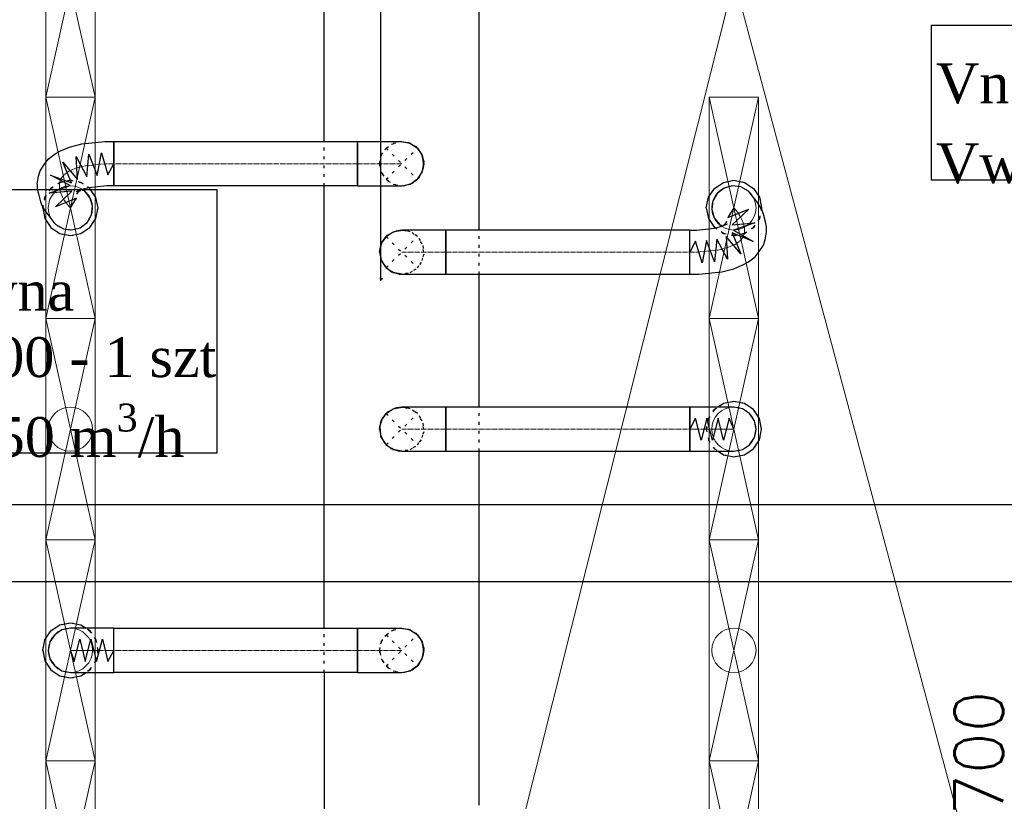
# Model space of a CAD drawing. Header units: centimetres. Extents: x -149939 to 48626, y -46000 to 152985.
# Tile 248 of 256: x 4229 to 8682, y 41337 to 44871. Entities that reach past the tile are written whole.
import ezdxf

# ---------------------------------------------------------------- set-up
doc = ezdxf.new("R2010")
doc.units = ezdxf.units.CM
doc.header["$LTSCALE"] = 50
doc.header["$PDMODE"] = 35
doc.header["$PDSIZE"] = 0.1
for name, pattern in [('CADVENT_CENTERLINE', [9.9, 7.4, -1, 0.5, -1]), ('CADVENT_HIDDEN', [0.8, 0.25, -0.55]), ('Kondygnacja  -0_5$0$HIDDEN', [9.525, 6.35, -3.175]), ('Kondygnacja  -0_5$0$HIDDEN2', [4.7625, 3.175, -1.5875]), ('Osie rzutów$0$DASHDOT2', [12.7, 6.35, -3.175, 0, -3.175])]:
    doc.linetypes.add(name, pattern=pattern)
doc.layers.get('0').update_dxf_attribs({"color": 8})
doc.layers.get('DEFPOINTS').update_dxf_attribs({"color": 8})
for name, color, linetype in [('01-103-Went PP_poziom-0_5$0$L_Nawiew', 7, 'Continuous'), ('bgde-nawiewDETAILS', 1, 'Continuous'), ('bgde-nawiewEXP', 7, 'Continuous'), ('bgde-nawiewHIDDEN', 250, 'Continuous'), ('bgde_AJ_opis', 7, 'Continuous'), ('Kondygnacja  -0_5$0$ARCH_KONSTR_POWYŻEJ RZUTU', 8, 'Kondygnacja  -0_5$0$HIDDEN'), ('Kondygnacja  -0_5$0$ARCH_KONSTR_POWYŻEJ RZUTU_IST', 8, 'Kondygnacja  -0_5$0$HIDDEN2'), ('Osie rzutów$0$ARCH_INFO_OSIE_IST', 8, 'Osie rzutów$0$DASHDOT2'), ('Osie rzutów$0$ARCH_INFO_OSIE_OPISY_IST', 8, 'Continuous')]:
    doc.layers.add(name, color=color, linetype=linetype)
for name, color, linetype, lineweight in [('bgde-nawiewCEN', 7, 'Continuous', 13), ('bgde_nawiewnik', 11, 'Continuous', 5), ('Kondygnacja  -0_5$0$ARCH_INFO_WYMIARY', 8, 'Continuous', 9), ('RYSUNKOWE_NIEDRUK', 8, 'Continuous', 9), ('SYSTEMY AV', 8, 'Continuous', 13)]:
    doc.layers.add(name, color=color, linetype=linetype, lineweight=lineweight)
doc.styles.add('Kondygnacja  -0_5$0$Romans', font='Romans.shx', dxfattribs={"width": 0.7})
doc.styles.add('Romans', font='Romans.shx')
doc.dimstyles.new('Kondygnacja  -0_5$0$Wymiary 1-100', dxfattribs={"dimtxt": 12, "dimasz": 10, "dimexe": 5, "dimexo": 0, "dimgap": 4, "dimtad": 1, "dimrnd": 0.5, "dimzin": 12, "dimdsep": 46, "dimtxsty": 'Kondygnacja  -0_5$0$Romans', "dimblk": 'Kondygnacja  -0_5$0$_Oblique', "dimcen": 10, "dimdle": 10, "dimclrt": 55, "dimazin": 0, "dimtfac": 1, "dimtmove": 1, "dimatfit": 3, "dimfxl": 8, "dimfxlon": 1, "dimtolj": 1, "dimtzin": 0, "dimarcsym": 0})
doc.dimstyles.new('Wymiary 1-200', dxfattribs={"dimtxt": 22, "dimasz": 20, "dimexe": 10, "dimexo": 0, "dimgap": 8, "dimtad": 1, "dimrnd": 0.5, "dimzin": 12, "dimdsep": 46, "dimtxsty": 'Romans', "dimblk": 'OBLIQUE', "dimcen": 0.5, "dimdle": 15, "dimclrt": 55, "dimazin": 0, "dimtfac": 1, "dimtmove": 1, "dimatfit": 3, "dimfxl": 16, "dimfxlon": 1, "dimtolj": 1, "dimtzin": 0, "dimarcsym": 0})

# ---------------------------------------------------------------- blocks, each defined once
blk = doc.blocks.new('Osie rzutów')
at = {"layer": 'Osie rzutów$0$ARCH_INFO_OSIE_IST', "ltscale": 10}
blk.add_line((12860, 12510), (12860, 4623.26), dxfattribs=at)
blk = doc.blocks.new('Kondygnacja  -0_5$0$_Oblique')
at = {"color": 0, "linetype": 'ByBlock', "lineweight": -2}
blk.add_line((-0.5, -0.5), (0.5, 0.5), dxfattribs=at)
blk = doc.blocks.new('*D148')
at = {"layer": 'DEFPOINTS', "color": 0}
for p in [(-59190, 47690), (5862.4, 47690), (6190, 43700)]:
    blk.add_point(p, dxfattribs=at)
at = {"layer": 'Kondygnacja  -0_5$0$ARCH_INFO_WYMIARY', "color": 0, "lineweight": -2}
for p, q in [((5854.4, 47690), (5867.4, 47690)), ((5862.4, 43690), (5862.4, 47700)), ((5870.4, 43700), (5857.4, 43700))]:
    blk.add_line(p, q, dxfattribs=at)
at = {"layer": 'Kondygnacja  -0_5$0$ARCH_INFO_WYMIARY', "color": 0, "linetype": 'ByBlock', "lineweight": -2, "xscale": 10, "yscale": 10, "zscale": 10}
for p, rotation in [((5862.4, 47690), 90), ((5862.4, 43700), 270)]:
    blk.add_blockref('Kondygnacja  -0_5$0$_Oblique', p, dxfattribs=dict(at, rotation=rotation))
at = {"layer": 'Kondygnacja  -0_5$0$ARCH_INFO_WYMIARY', "color": 55, "insert": (5852.4, 45695), "char_height": 12, "attachment_point": 5, "rotation": 90, "style": 'Kondygnacja  -0_5$0$Romans'}
blk.add_mtext('\\A1;3990', dxfattribs=at)
blk = doc.blocks.new('Kondygnacja  -0_5$0$konstrukcja istniejąca -0.5')
at = {"layer": 'Kondygnacja  -0_5$0$ARCH_KONSTR_POWYŻEJ RZUTU_IST', "ltscale": 10, "elevation": 0}
blk.add_lwpolyline([(12338, 8767.89), (13382, 8767.89), (13382, 8732.89), (12338, 8732.89)], dxfattribs=at)
blk = doc.blocks.new('*D212')
at = {"layer": 'DEFPOINTS', "color": 0}
for p in [(-30586.3, 81900), (-30681.1, 12489.5), (9064, 12489.5)]:
    blk.add_point(p, dxfattribs=at)
at = {"layer": 'Kondygnacja  -0_5$0$ARCH_INFO_WYMIARY', "color": 0, "lineweight": -2}
for p, q in [((-30673.1, 81900), (-30686.1, 81900)), ((-30681.1, 81910), (-30681.1, 12479.5)), ((-30673.1, 12489.5), (-30686.1, 12489.5))]:
    blk.add_line(p, q, dxfattribs=at)
at = {"layer": 'Kondygnacja  -0_5$0$ARCH_INFO_WYMIARY', "color": 0, "linetype": 'ByBlock', "lineweight": -2, "xscale": 10, "yscale": 10, "zscale": 10}
for p, rotation in [((-30681.1, 81900), 90), ((-30681.1, 12489.5), 270)]:
    blk.add_blockref('Kondygnacja  -0_5$0$_Oblique', p, dxfattribs=dict(at, rotation=rotation))
at = {"layer": 'Kondygnacja  -0_5$0$ARCH_INFO_WYMIARY', "color": 55, "insert": (-30691.1, 47194.8), "char_height": 12, "attachment_point": 5, "rotation": 90, "style": 'Kondygnacja  -0_5$0$Romans'}
blk.add_mtext('\\A1;69410.5', dxfattribs=at)
blk = doc.blocks.new('_Oblique')
at = {"color": 0, "linetype": 'ByBlock', "lineweight": -2}
blk.add_line((-0.5, -0.5), (0.5, 0.5), dxfattribs=at)
blk = doc.blocks.new('*D249')
at = {"layer": 'DEFPOINTS', "color": 0}
for p in [(-630.08, 4005.51), (-753.43, 3305.51), (-470.31, 3305.51)]:
    blk.add_point(p, dxfattribs=at)
at = {"layer": 'SYSTEMY AV', "color": 0, "lineweight": -2}
for p, q in [((-470.31, 4020.51), (-470.31, 3290.51)), ((-486.31, 4005.51), (-460.31, 4005.51)), ((-486.31, 3305.51), (-460.31, 3305.51))]:
    blk.add_line(p, q, dxfattribs=at)
at = {"layer": 'SYSTEMY AV', "color": 0, "lineweight": -2, "xscale": 20, "yscale": 20, "zscale": 20}
for p, rotation in [((-470.31, 4005.51), 90), ((-470.31, 3305.51), 270)]:
    blk.add_blockref('_Oblique', p, dxfattribs=dict(at, rotation=rotation))
at = {"layer": 'SYSTEMY AV', "color": 55, "insert": (-489.31, 3655.51), "char_height": 22, "attachment_point": 5, "rotation": 90, "style": 'Romans'}
blk.add_mtext('\\A1;700', dxfattribs=at)
blk = doc.blocks.new('A$C066D7839')
at = {"layer": 'bgde_nawiewnik', "color": 7}
for p, q in [((-50, -11.15), (-50, 11.15)), ((-50, 11.15), (50, 11.15)), ((-50, -11.15), (50, 11.15)), ((50, -11.15), (-50, 11.15)), ((50, 11.15), (50, -11.15)), ((50, -11.15), (-50, -11.15))]:
    blk.add_line(p, q, dxfattribs=at)
blk.add_circle((0, 0), 10, dxfattribs=at)
blk = doc.blocks.new('A$C59BE0B33')
at = {"layer": 'SYSTEMY AV'}
blk.add_lwpolyline([(-772.04, 3319.999), (-600, 4005.436), (-416.752, 3319.999)], dxfattribs=at)
dim = blk.add_linear_dim(base=(-470.312, 3305.511), p1=(-630.082, 4005.511), p2=(-753.431, 3305.511), angle=90, dimstyle='Wymiary 1-200', dxfattribs=at)
dim.commit()
dim.dimension.update_dxf_attribs({"geometry": '*D249', "text_midpoint": (-489.312, 3655.511)})

msp = doc.modelspace()

# ---------------------------------------------------------------- linework, layer by layer
at = {"layer": 'bgde-nawiewCEN', "linetype": 'CADVENT_CENTERLINE', "ltscale": 0.06}
for p, q in [((4618.848, 44219.953), (4526.172, 44210.234)), ((4654.56, 44219.953), (4618.848, 44219.953)), ((5756.872, 44219.953), (4654.56, 44219.953)), ((5756.872, 44219.953), (5956.872, 44219.953)), ((4427.898, 44168.101), (4414.638, 44149.553)), ((4449.966, 44184.871), (4427.898, 44168.101)), ((4482.252, 44199.153), (4449.966, 44184.871)), ((4526.172, 44210.234), (4482.252, 44199.153)), ((4414.638, 44149.553), (4408.771, 44129.938)), ((4408.771, 44129.938), (4408.886, 44109.968)), ((4408.886, 44109.968), (4413.57, 44090.353)), ((4413.57, 44090.353), (4421.409, 44071.805)), ((4421.409, 44071.805), (4430.991, 44055.034)), ((4430.991, 44055.034), (4440.903, 44040.753)), ((4440.903, 44040.753), (4449.732, 44029.671)), ((4449.732, 44029.671), (4458.49, 44019.953)), ((7467.776, 44010.329), (7459.185, 44020.052)), ((7476.413, 43999.242), (7467.776, 44010.329)), ((7486.074, 43984.953), (7476.413, 43999.242)), ((7495.36, 43968.174), (7486.074, 43984.953)), ((7502.867, 43949.617), (7495.36, 43968.174)), ((7507.196, 43929.993), (7502.867, 43949.617)), ((7500.708, 43890.388), (7506.943, 43910.012)), ((7506.943, 43910.012), (7507.196, 43929.993)), ((7464.686, 43855.052), (7487.09, 43871.83)), ((7487.09, 43871.83), (7500.708, 43890.388)), ((6156.872, 43819.953), (5956.872, 43819.953)), ((6156.872, 43819.953), (7259.185, 43819.953)), ((7259.185, 43819.953), (7294.966, 43819.953)), ((7294.966, 43819.953), (7387.915, 43829.676)), ((7387.915, 43829.676), (7432.095, 43840.763)), ((7432.095, 43840.763), (7464.686, 43855.052)), ((6156.872, 43019.937), (5956.872, 43019.937)), ((6156.872, 43019.937), (7259.185, 43019.937)), ((7259.185, 43019.937), (7277.881, 43019.937)), ((7277.881, 43019.937), (7328.993, 43019.937)), ((7328.993, 43019.937), (7356.785, 43019.937)), ((7356.785, 43019.937), (7380.311, 43019.937)), ((7380.311, 43019.937), (7399.926, 43019.937)), ((7399.926, 43019.937), (7415.985, 43019.937)), ((7415.985, 43019.937), (7428.844, 43019.937)), ((7428.844, 43019.937), (7438.859, 43019.937)), ((7438.859, 43019.937), (7446.385, 43019.937)), ((7446.385, 43019.937), (7451.778, 43019.937)), ((7451.778, 43019.937), (7455.393, 43019.937)), ((7455.393, 43019.937), (7457.585, 43019.937)), ((7457.585, 43019.937), (7458.711, 43019.937)), ((7458.711, 43019.937), (7459.185, 43019.937)), ((4458.955, 42019.953), (4458.49, 42019.953)), ((4460.059, 42019.953), (4458.955, 42019.953)), ((4462.208, 42019.953), (4460.059, 42019.953)), ((4465.752, 42019.953), (4462.208, 42019.953)), ((4471.039, 42019.953), (4465.752, 42019.953)), ((4478.417, 42019.953), (4471.039, 42019.953)), ((4488.235, 42019.953), (4478.417, 42019.953)), ((4500.841, 42019.953), (4488.235, 42019.953)), ((4516.585, 42019.953), (4500.841, 42019.953)), ((4535.814, 42019.953), (4516.585, 42019.953)), ((4558.878, 42019.953), (4535.814, 42019.953)), ((4586.124, 42019.953), (4558.878, 42019.953)), ((4636.231, 42019.953), (4586.124, 42019.953)), ((4654.56, 42019.953), (4636.231, 42019.953)), ((5756.872, 42019.953), (4654.56, 42019.953)), ((5756.872, 42019.953), (5956.872, 42019.953))]:
    msp.add_line(p, q, dxfattribs=at)
at = {"layer": 'bgde-nawiewDETAILS', "linetype": 'CADVENT_HIDDEN'}
for p, q in [((5886.162, 44149.242), (6027.583, 44290.664)), ((5886.162, 44290.664), (6027.583, 44149.242)), ((5886.162, 43749.242), (6027.583, 43890.664)), ((5886.162, 43890.664), (6027.583, 43749.242)), ((5886.162, 42949.227), (6027.583, 43090.648)), ((5886.162, 43090.648), (6027.583, 42949.227)), ((5886.162, 41949.242), (6027.583, 42090.664)), ((5886.162, 42090.664), (6027.583, 41949.242))]:
    msp.add_line(p, q, dxfattribs=at)
at = {"layer": 'bgde-nawiewEXP', "linetype": 'Continuous'}
for points in [[(6306.872, 43919.953), (6306.872, 45869.937)], [(5606.872, 44319.953), (5606.872, 44919.953)], [(4308.843, 44128.045), (4314.898, 44163.898), (4322.12, 44188.045), (4342.045, 44217.32), (4358.877, 44240.864), (4389.535, 44264.163), (4414.55, 44277.397), (4454.84, 44295.219), (4509.632, 44309.043), (4613.666, 44319.953), (4654.56, 44319.953), (4654.56, 44119.953), (4624.031, 44119.953), (4542.712, 44111.425), (4509.665, 44103.087), (4485.381, 44092.346)], [(5756.872, 44119.953), (5756.872, 44319.953), (5956.872, 44319.953), (5981.544, 44315.045)], [(5956.872, 44319.953), (5995.141, 44312.341), (5988.635, 44313.635)], [(5961.368, 44318.091), (5986.389, 44315.498), (6020.705, 44296.929), (6024.887, 44291.78)], [(5995.141, 44312.341), (6027.583, 44290.664), (6041.559, 44269.748)], [(5995.141, 44312.341), (6027.583, 44290.664), (6049.26, 44258.221), (6045.575, 44263.737)], [(6027.583, 44149.242), (6049.26, 44181.685), (6056.872, 44219.953), (6049.26, 44258.221), (6056.872, 44219.953), (6051.965, 44195.281)], [(6029.445, 44286.168), (6045.304, 44266.642), (6056.44, 44229.247), (6055.756, 44222.649)], [(6028.7, 44151.938), (6033.849, 44156.12), (6052.417, 44190.437), (6055.01, 44215.458)], [(6027.583, 44149.242), (6049.26, 44181.685), (6050.554, 44188.19)], [(4308.843, 44128.045), (4308.976, 44104.809), (4314.103, 44083.336), (4323.321, 44047.405), (4331.678, 44027.631), (4341.618, 44010.233), (4351.689, 43995.724), (4375.082, 43965.603), (4384.177, 43954.188), (4393.066, 43944.324), (4426.988, 43925.045), (4465.706, 43920.214), (4503.325, 43930.567), (4534.119, 43954.529), (4553.399, 43988.451), (4558.23, 44027.168), (4547.876, 44064.788), (4523.915, 44095.581), (4521.309, 44098.473)], [(5756.872, 44119.953), (5956.872, 44119.953), (5995.141, 44127.565), (6000.656, 44131.25)], [(5956.872, 44119.953), (5995.141, 44127.565), (6027.583, 44149.242), (6006.667, 44135.267)], [(5959.568, 44121.07), (5966.166, 44120.386), (6003.561, 44131.521), (6023.088, 44147.38)], [(7334.185, 44020.052), (7343.7, 44067.887), (7370.797, 44108.44), (7411.35, 44135.537), (7459.185, 44145.052), (7507.021, 44135.537), (7547.574, 44108.44), (7574.67, 44067.887), (7584.185, 44020.052), (7583.295, 44015.574)], [(4333.49, 44019.953), (4343.005, 43972.118), (4370.102, 43931.565), (4410.655, 43904.468), (4458.49, 43894.953), (4506.326, 43904.468), (4546.879, 43931.565), (4573.975, 43972.118), (4583.49, 44019.953), (4573.975, 44067.788), (4546.879, 44108.341), (4542.386, 44111.343)], [(4487.23, 44081.786), (4496.919, 44095.338), (4503.566, 44100.39)], [(4502.645, 44095.978), (4504.025, 44100.593)], [(4511.557, 44103.565), (4513.036, 44097.37)], [(4517.391, 44105.037), (4520.363, 44099.836), (4530.117, 44085.782)], [(5606.872, 42119.953), (5606.872, 44119.953)], [(7259.185, 43719.953), (7300.136, 43719.953), (7404.395, 43730.859), (7459.391, 43744.661), (7499.974, 43762.453), (7524.866, 43775.626), (7555.926, 43798.888), (7573.206, 43822.434), (7593.099, 43851.649), (7600.779, 43875.822), (7606.835, 43911.656), (7607.13, 43934.927), (7602.386, 43956.434), (7593.182, 43992.381), (7585.17, 44012.185), (7575.528, 44029.608), (7565.703, 44044.139), (7542.331, 44074.295), (7533.428, 44085.725), (7524.703, 44095.599), (7490.805, 44114.921), (7452.093, 44119.8), (7414.461, 44109.493), (7383.638, 44085.57), (7364.316, 44051.672), (7359.437, 44012.96), (7369.744, 43975.328), (7393.667, 43944.505), (7394.13, 43943.981)], [(4333.49, 44019.953), (4334.155, 44023.295)], [(7334.185, 44020.052), (7343.7, 43972.216), (7370.797, 43931.664), (7374.421, 43929.242)], [(7259.185, 43719.953), (7259.185, 43919.953), (7289.795, 43919.953), (7371.436, 43928.493), (7404.798, 43936.866), (7429.397, 43947.65)], [(7387.122, 43954.344), (7396.62, 43940.298), (7399.285, 43935.482)], [(7411.785, 43939.929), (7418.253, 43944.773), (7428.211, 43958.342)], [(5886.162, 43890.664), (5918.604, 43912.341), (5956.872, 43919.953), (5932.201, 43915.045)], [(5886.162, 43890.664), (5918.604, 43912.341), (5925.11, 43913.635)], [(5888.858, 43891.78), (5893.039, 43896.929), (5927.356, 43915.498), (5952.377, 43918.091)], [(5956.872, 43719.953), (6156.872, 43719.953), (6156.872, 43919.953), (5956.872, 43919.953)], [(7403.349, 43942.8), (7404.665, 43936.832)], [(7411.744, 43939.911), (7413.107, 43944.203)], [(5856.872, 43819.953), (5864.484, 43858.221), (5886.162, 43890.664), (5872.186, 43869.748)], [(5856.872, 43819.953), (5864.484, 43858.221), (5868.17, 43863.737)], [(5857.305, 43829.247), (5868.441, 43866.642), (5884.3, 43886.168)], [(5856.872, 43819.953), (5861.78, 43795.281)], [(5856.872, 43819.953), (5864.484, 43781.685), (5863.19, 43788.19)], [(5857.305, 43829.247), (5857.989, 43822.649)], [(5858.734, 43815.458), (5861.328, 43790.437), (5879.896, 43756.12), (5885.045, 43751.938)], [(5864.484, 43781.685), (5886.162, 43749.242), (5907.077, 43735.267)], [(5864.484, 43781.685), (5886.162, 43749.242), (5918.604, 43727.565), (5913.089, 43731.25)], [(5890.657, 43747.38), (5910.183, 43731.521), (5947.579, 43720.386), (5954.177, 43721.07)], [(6306.872, 43119.937), (6306.872, 43719.953)], [(7388.175, 42919.937), (7411.35, 42904.452), (7459.185, 42894.937), (7507.021, 42904.452), (7547.574, 42931.549), (7574.67, 42972.102), (7584.185, 43019.937), (7574.67, 43067.773), (7547.574, 43108.326), (7507.021, 43135.422), (7459.185, 43144.937), (7411.35, 43135.422), (7388.175, 43119.937)], [(5886.162, 43090.648), (5918.604, 43112.325), (5956.872, 43119.937), (5934.694, 43115.526)], [(5886.162, 43090.648), (5918.604, 43112.325), (5926.782, 43113.952)], [(5889.398, 43091.988), (5894.8, 43098.34), (5929.528, 43116.126), (5952.068, 43117.947)], [(5956.872, 42919.937), (6156.872, 42919.937), (6156.872, 43119.937), (5956.872, 43119.937)], [(5856.872, 43019.937), (5864.484, 43058.206), (5886.162, 43090.648), (5873.598, 43071.846)], [(5856.872, 43019.937), (5864.484, 43058.206), (5869.117, 43065.138)], [(5857.541, 43031.484), (5869.521, 43068.618), (5884.172, 43085.844)], [(5856.872, 43019.937), (5861.284, 42997.758)], [(5856.872, 43019.937), (5864.484, 42981.669), (5862.858, 42989.847)], [(5857.541, 43031.484), (5858.213, 43023.173)], [(5858.862, 43015.133), (5860.684, 42992.593), (5878.47, 42957.865), (5884.821, 42952.463)], [(5864.484, 42981.669), (5886.162, 42949.227), (5904.964, 42936.663)], [(5864.484, 42981.669), (5886.162, 42949.227), (5918.604, 42927.549), (5911.671, 42932.182)], [(5890.966, 42947.237), (5908.192, 42932.586), (5945.325, 42920.606), (5953.636, 42921.278)], [(6306.872, 41319.937), (6306.872, 42919.937)], [(4333.49, 42019.953), (4343.005, 42067.788), (4370.102, 42108.341), (4410.655, 42135.438), (4458.49, 42144.953), (4506.326, 42135.438), (4529.501, 42119.953)], [(5756.872, 41919.953), (5756.872, 42119.953), (5956.872, 42119.953), (5981.544, 42115.045)], [(5956.872, 42119.953), (5995.141, 42112.341), (5988.635, 42113.635)], [(5961.368, 42118.091), (5986.389, 42115.498), (6020.705, 42096.929), (6024.887, 42091.78)], [(5995.141, 42112.341), (6027.583, 42090.664), (6041.559, 42069.748)], [(5995.141, 42112.341), (6027.583, 42090.664), (6049.26, 42058.221), (6045.575, 42063.737)], [(6029.445, 42086.168), (6045.304, 42066.642), (6056.44, 42029.247), (6055.756, 42022.649)], [(6027.583, 41949.242), (6049.26, 41981.685), (6056.872, 42019.953), (6049.26, 42058.221), (6056.872, 42019.953), (6051.965, 41995.281)], [(4333.49, 42019.953), (4343.005, 41972.118), (4370.102, 41931.565), (4410.655, 41904.468), (4458.49, 41894.953), (4506.326, 41904.468), (4529.501, 41919.953)], [(6027.583, 41949.242), (6049.26, 41981.685), (6050.554, 41988.19)], [(6028.7, 41951.938), (6033.849, 41956.12), (6052.417, 41990.437), (6055.01, 42015.458)], [(5956.872, 41919.953), (5995.141, 41927.565), (6027.583, 41949.242), (6006.667, 41935.267)], [(5959.568, 41921.07), (5966.166, 41920.386), (6003.561, 41931.521), (6023.088, 41947.38)], [(5606.872, 41919.953), (5606.872, 41098.302), (6306.872, 41098.302), (6306.872, 41119.937)], [(5756.872, 41919.953), (5956.872, 41919.953), (5995.141, 41927.565), (6000.656, 41931.25)]]:
    msp.add_lwpolyline(points, dxfattribs=at)
for points in [[(4654.56, 44119.953), (4654.56, 44319.953), (5756.872, 44319.953), (5756.872, 44119.953)], [(6156.873, 43719.953), (7259.185, 43719.953), (7259.185, 43919.953), (6156.873, 43919.953), (6156.873, 43727.565)], [(5918.604, 43727.565), (5956.872, 43719.953)], [(6156.873, 42919.937), (7259.185, 42919.937), (7259.185, 43119.937), (6156.873, 43119.937), (6156.873, 42927.549)], [(7259.185, 42919.937), (7459.185, 42919.937), (7497.454, 42927.549), (7529.896, 42949.227), (7551.573, 42981.669), (7559.185, 43019.937), (7551.573, 43058.206), (7529.896, 43090.648), (7497.454, 43112.325), (7459.185, 43119.937), (7259.185, 43119.937), (7259.185, 42927.549)], [(5918.604, 42927.549), (5956.872, 42919.937)], [(4358.49, 42019.953), (4366.102, 41981.685), (4387.78, 41949.242), (4420.222, 41927.565), (4458.49, 41919.953), (4654.56, 41919.953), (4654.56, 42119.953), (4458.49, 42119.953), (4420.222, 42112.341), (4387.78, 42090.664), (4366.102, 42058.221)], [(4654.56, 41919.953), (4654.56, 42119.953), (5756.872, 42119.953), (5756.872, 41919.953)]]:
    msp.add_lwpolyline(points, close=True, dxfattribs=at)
at = {"layer": 'bgde-nawiewEXP'}
for points in [[(4458.49, 44019.953), (4486.287, 44063.903), (4390.88, 44024.992), (4465.14, 44096.177), (4362.736, 44085.961), (4458.17, 44121.162), (4368.379, 44168.662), (4463.67, 44133.17), (4423.872, 44227.533), (4490.63, 44149.006), (4484.466, 44252.052), (4532.631, 44160.574), (4542.293, 44263.388), (4579.376, 44166.916), (4598.599, 44268.525), (4628.09, 44169.622), (4654.56, 44219.953)], [(7459.185, 44020.052), (7431.062, 43976.234), (7526.934, 44013.903), (7451.414, 43944.148), (7553.921, 43952.507), (7457.697, 43919.343), (7545.744, 43868.658), (7451.537, 43906.987), (7490.175, 43812.033), (7423.683, 43890.868), (7429.359, 43787.749), (7381.266, 43879.298), (7371.421, 43776.483), (7334.365, 43872.977), (7315.094, 43771.374), (7285.63, 43870.282), (7259.185, 43819.953)], [(7459.185, 43019.937), (7437.887, 43069.937), (7412.526, 42969.937), (7387.305, 43069.937), (7362.02, 42969.937), (7336.485, 43069.937), (7311.126, 42969.937), (7285.668, 43069.937), (7259.185, 43019.937)], [(4458.49, 42019.953), (4475.592, 41969.953), (4500.841, 42069.953), (4526.161, 41969.953), (4551.432, 42069.953), (4577.368, 41969.953), (4603.506, 42069.953), (4628.526, 41969.953), (4654.56, 42019.953)]]:
    msp.add_lwpolyline(points, dxfattribs=at)
at = {"layer": 'bgde-nawiewHIDDEN', "linetype": 'CADVENT_HIDDEN'}
for points in [[(5606.872, 44119.953), (5606.872, 44319.953)], [(5856.872, 44219.953), (5864.484, 44258.221), (5886.162, 44290.664), (5918.604, 44312.341), (5956.872, 44319.953)], [(5857.305, 44210.659), (5861.328, 44249.469), (5879.896, 44283.786), (5910.183, 44308.384), (5947.579, 44319.52), (5961.368, 44318.091)], [(5981.544, 44315.045), (5988.635, 44313.635)], [(6024.887, 44291.78), (6029.445, 44286.168)], [(6041.559, 44269.748), (6045.575, 44263.737)], [(5856.872, 44219.953), (5864.484, 44181.685), (5886.162, 44149.242), (5918.604, 44127.565), (5956.872, 44119.953)], [(6055.01, 44215.458), (6055.756, 44222.649)], [(5857.305, 44210.659), (5868.441, 44173.264), (5893.039, 44142.977), (5927.356, 44124.408), (5959.568, 44121.07)], [(6050.554, 44188.19), (6051.965, 44195.281)], [(4333.49, 44019.953), (4343.005, 43972.118), (4370.102, 43931.565), (4410.655, 43904.468), (4458.49, 43894.953), (4506.326, 43904.468), (4546.879, 43931.565), (4573.975, 43972.118), (4583.49, 44019.953), (4573.975, 44067.788), (4546.879, 44108.341), (4506.326, 44135.438), (4458.49, 44144.953), (4410.655, 44135.438), (4370.102, 44108.341), (4343.005, 44067.788), (4334.155, 44023.295)], [(4333.49, 44019.953), (4343.005, 44067.788), (4370.102, 44108.341), (4410.655, 44135.438), (4458.49, 44144.953), (4506.326, 44135.438), (4542.386, 44111.343)], [(6000.656, 44131.25), (6006.667, 44135.267)], [(6023.088, 44147.38), (6028.7, 44151.938)], [(7334.185, 44020.052), (7343.7, 44067.887), (7370.797, 44108.44), (7411.35, 44135.537), (7459.185, 44145.052), (7507.021, 44135.537), (7547.574, 44108.44), (7574.67, 44067.887), (7584.185, 44020.052), (7574.67, 43972.216), (7547.574, 43931.664), (7507.021, 43904.567), (7459.185, 43895.052), (7411.35, 43904.567), (7459.185, 43895.052), (7507.021, 43904.567), (7547.574, 43931.664), (7574.67, 43972.216), (7583.295, 44015.574)], [(7334.185, 44020.052), (7343.7, 43972.216), (7370.797, 43931.664), (7411.35, 43904.567), (7374.421, 43929.242)], [(5925.11, 43913.635), (5932.201, 43915.045)], [(5952.377, 43918.091), (5966.166, 43919.52), (6003.561, 43908.384), (6033.849, 43883.786), (6052.417, 43849.469), (6056.44, 43810.659), (6045.304, 43773.264), (6020.705, 43742.977), (5986.389, 43724.408), (5954.177, 43721.07)], [(5956.872, 43719.953), (5995.141, 43727.565), (6027.583, 43749.242), (6049.26, 43781.685), (6056.872, 43819.953), (6049.26, 43858.221), (6027.583, 43890.664), (5995.141, 43912.341), (5956.872, 43919.953)], [(6306.872, 43719.953), (6306.872, 43919.953)], [(5868.17, 43863.737), (5872.186, 43869.748)], [(5884.3, 43886.168), (5888.858, 43891.78)], [(5857.989, 43822.649), (5858.734, 43815.458)], [(5861.78, 43795.281), (5863.19, 43788.19)], [(5885.045, 43751.938), (5890.657, 43747.38)], [(5907.077, 43735.267), (5913.089, 43731.25)], [(5926.782, 43113.952), (5934.694, 43115.526)], [(5952.068, 43117.947), (5968.419, 43119.268), (6005.553, 43107.288), (6035.275, 43082.01), (6053.061, 43047.282), (6056.204, 43008.39), (6044.224, 42971.257), (6018.945, 42941.535), (5984.217, 42923.748), (5953.636, 42921.278)], [(5956.872, 42919.937), (5995.141, 42927.549), (6027.583, 42949.227), (6049.26, 42981.669), (6056.872, 43019.937), (6049.26, 43058.206), (6027.583, 43090.648), (5995.141, 43112.325), (5956.872, 43119.937)], [(6306.872, 42919.937), (6306.872, 43119.937)], [(7334.185, 43019.937), (7343.7, 43067.773), (7370.797, 43108.326), (7388.175, 43119.937)], [(5869.117, 43065.138), (5873.598, 43071.846)], [(5884.172, 43085.844), (5889.398, 43091.988)], [(5858.213, 43023.173), (5858.862, 43015.133)], [(7334.185, 43019.937), (7343.7, 42972.102), (7370.797, 42931.549), (7388.175, 42919.937)], [(5861.284, 42997.758), (5862.858, 42989.847)], [(5884.821, 42952.463), (5890.966, 42947.237)], [(5904.964, 42936.663), (5911.671, 42932.182)], [(4333.49, 42019.953), (4343.005, 42067.788), (4370.102, 42108.341), (4410.655, 42135.438), (4458.49, 42144.953), (4506.326, 42135.438), (4546.879, 42108.341), (4529.501, 42119.953)], [(5606.872, 41919.953), (5606.872, 42119.953)], [(5856.872, 42019.953), (5864.484, 42058.221), (5886.162, 42090.664), (5918.604, 42112.341), (5956.872, 42119.953)], [(5857.305, 42010.659), (5861.328, 42049.469), (5879.896, 42083.786), (5910.183, 42108.384), (5947.579, 42119.52), (5961.368, 42118.091)], [(5981.544, 42115.045), (5988.635, 42113.635)], [(6024.887, 42091.78), (6029.445, 42086.168)], [(6041.559, 42069.748), (6045.575, 42063.737)], [(4333.49, 42019.953), (4343.005, 41972.118), (4370.102, 41931.565), (4410.655, 41904.468), (4458.49, 41894.953), (4506.326, 41904.468), (4546.879, 41931.565), (4529.501, 41919.953)], [(5856.872, 42019.953), (5864.484, 41981.685), (5886.162, 41949.242), (5918.604, 41927.565), (5956.872, 41919.953)], [(5857.305, 42010.659), (5868.441, 41973.264), (5893.039, 41942.977), (5927.356, 41924.408), (5959.568, 41921.07)], [(6050.554, 41988.19), (6051.965, 41995.281)], [(6055.01, 42015.458), (6055.756, 42022.649)], [(6023.088, 41947.38), (6028.7, 41951.938)], [(6000.656, 41931.25), (6006.667, 41935.267)]]:
    msp.add_lwpolyline(points, dxfattribs=at)
for points in [[(7334.185, 43019.937), (7343.7, 42972.102), (7370.797, 42931.549), (7411.35, 42904.452), (7459.185, 42894.937), (7507.021, 42904.452), (7547.574, 42931.549), (7574.67, 42972.102), (7584.185, 43019.937), (7574.67, 43067.773), (7547.574, 43108.326), (7507.021, 43135.422), (7459.185, 43144.937), (7411.35, 43135.422), (7370.797, 43108.326), (7343.7, 43067.773)], [(4546.879, 41931.565), (4573.975, 41972.118), (4583.49, 42019.953), (4573.975, 42067.788), (4546.879, 42108.341), (4573.975, 42067.788), (4583.49, 42019.953), (4573.975, 41972.118)]]:
    msp.add_lwpolyline(points, close=True, dxfattribs=at)
at = {"layer": 'bgde_AJ_opis', "elevation": 1920}
for points in [[(8352.054, 44846.831), (10040.751, 44846.831), (10040.751, 44145.366), (8352.054, 44145.366)], [(3279.969, 44102.652), (5121.466, 44102.652), (5121.466, 42911.633), (3279.969, 42911.633)]]:
    msp.add_lwpolyline(points, close=True, dxfattribs=at)

# ---------------------------------------------------------------- block references
at = {"layer": '01-103-Went PP_poziom-0_5$0$L_Nawiew', "yscale": 10, "zscale": 10}
for p, xscale, rotation in [((4458.493, 45019.953, -360.029), -10, 90), ((4458.493, 44019.953, -360.029), -10, 90), ((7459.188, 44019.953, -360.029), 10, 270), ((4458.493, 43019.953, -360.029), -10, 90), ((7459.188, 43019.953, -360.029), 10, 270), ((4458.493, 42019.953, -360.029), -10, 90), ((7459.188, 42019.953, -360.029), 10, 270), ((4458.493, 41019.953, -360.029), -10, 90), ((7459.188, 41019.953, -360.029), 10, 270)]:
    msp.add_blockref('A$C066D7839', p, dxfattribs=dict(at, xscale=xscale, rotation=rotation))
at = {"layer": 'Kondygnacja  -0_5$0$ARCH_KONSTR_POWYŻEJ RZUTU', "xscale": 10, "yscale": 10, "zscale": 10}
msp.add_blockref('Kondygnacja  -0_5$0$konstrukcja istniejąca -0.5', (-121140, -45000), dxfattribs=at)
at = {"layer": 'Osie rzutów$0$ARCH_INFO_OSIE_OPISY_IST', "color": 30, "xscale": 10, "yscale": 10, "zscale": 10}
msp.add_blockref('Osie rzutów', (-121140, -45000), dxfattribs=at)
at = {"layer": 'RYSUNKOWE_NIEDRUK', "xscale": 10, "yscale": 10, "zscale": 10}
msp.add_blockref('A$C59BE0B33', (13460, 5000), dxfattribs=at)
msp.add_blockref('A$C59BE0B33', (13460, 5000), dxfattribs=at)

# ---------------------------------------------------------------- texts
at = {"layer": 'bgde_AJ_opis', "char_height": 180, "attachment_point": 1}
for s, insert, width in [('\\A1;{\\fTimes New Roman|b0|i0|c238|p18;nawiewniki szczelinowe Loximide typ KM-3\\PVn=160m\\H0.7x;\\S3^ ;\\H1.429x;/h - 12szt \\P\\H0.9997x;Vn=170m\\H0.7x;\\S3^ ;\\H1.429x;/h - 6szt \\P(powietrze świeże)\\Patrapy nawiewnika- 11szt}', (7947.111, 48041.048), 2080.39818), ('\\A1;{\\fTimes New Roman|b0|i0|c238|p18;Vn=2940m\\H0.7x;\\S3^ ;\\H1.4286x;/h\\PVw=2650m\\H0.7x;\\S3^ ;\\H1.4286x;/h}', (8372.232, 44734.703, 1920), 550.56944), ('\\A1;{\\fTimes New Roman|b0|i0|c238|p18;kratka wywiewna  2000x400 - 1 szt \\PVw=2650 m\\H0.7x;\\S3^ ;\\H1.4286x;/h}', (3298.637, 44035.466, 1920), 1876.31307)]:
    msp.add_mtext(s, dxfattribs=dict(at, insert=insert, width=width))

# ---------------------------------------------------------------- dimensions: what is measured, and where the dimension line sits
at = {"layer": 'Kondygnacja  -0_5$0$ARCH_INFO_WYMIARY'}
for base, p1, p2, picture, middle in [((-30681.114, 12489.5), (-30586.301, 81900), (9064, 12489.5), '*D212', (-30691.114, 47194.75)), ((5862.405, 47690), (6190, 43700), (-59190, 47690), '*D148', (5852.405, 45695))]:
    dim = msp.add_linear_dim(base=base, p1=p1, p2=p2, angle=90, dimstyle='Kondygnacja  -0_5$0$Wymiary 1-100', dxfattribs=at)
    dim.commit()
    dim.dimension.update_dxf_attribs({"geometry": picture, "text_midpoint": middle})

doc.saveas('drawing.dxf')
